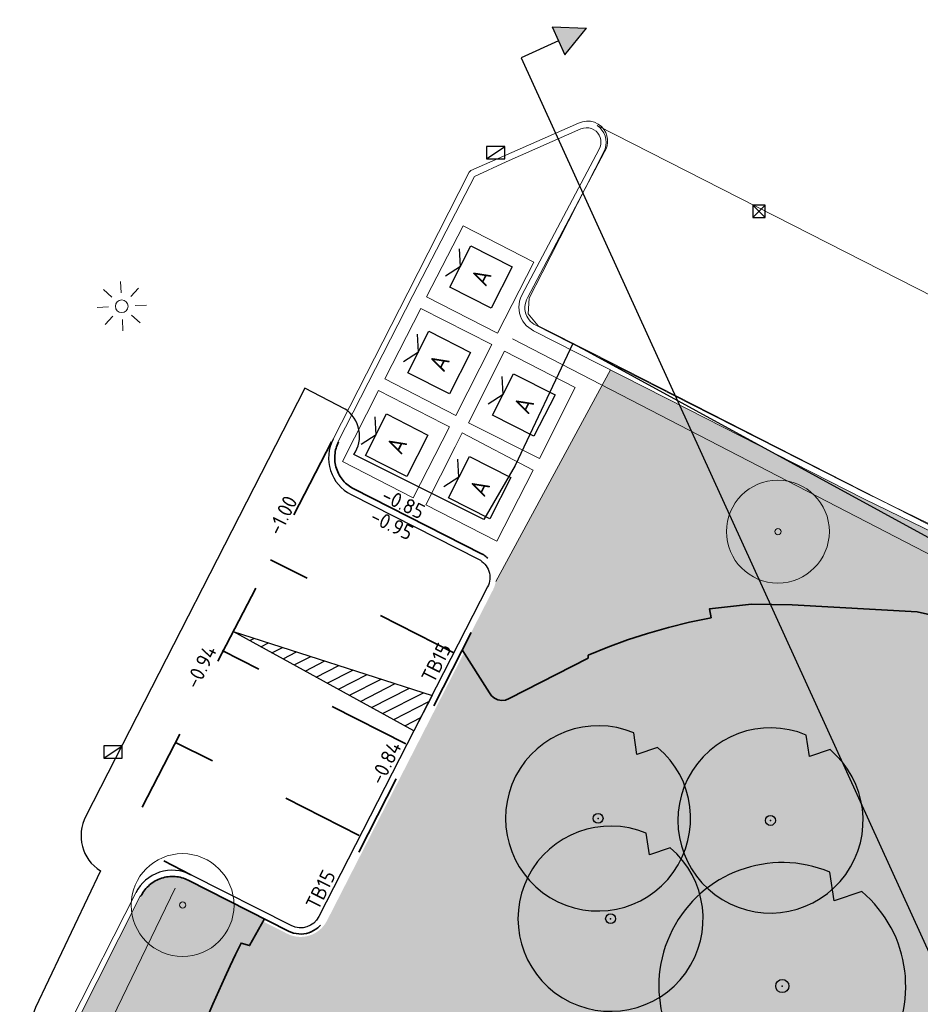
# Model space of a CAD drawing. Header units: metres. Extents: x -1 to 222837, y -2 to 853657.
# Tile 133 of 256: x 110946 to 110968, y 426817 to 426841. Entities that reach past the tile are written whole.
import ezdxf
from ezdxf.enums import TextEntityAlignment as Align

# ---------------------------------------------------------------- set-up
doc = ezdxf.new("R2010")
doc.units = ezdxf.units.M
doc.header["$XCLIPFRAME"] = 0
doc.linetypes.add('VH-TROTTOIRBAND_130-150', pattern=[15, 5, -2, 2, -2, 2, -2])
doc.linetypes.add('XX-HIDDEN', pattern=[4, 2, -2])
for name, color, linetype, lineweight in [('A-TXT-T25 @ 0.2', 7, 'Continuous', 25), ('B-ALG', 8, 'Continuous', 5), ('B-GRN-BOOM', 74, 'Continuous', 15), ('B-GRS-WERKGRENS', 4, 'WERKGRENS', 25), ('B-GV-GR-BOOM-S', 95, 'Continuous', 13), ('B-Lichtmast', 8, 'Continuous', 5), ('B-OI-RI-GWA_KOLK-S', 30, 'Continuous', 30), ('B-WE-IE-TERREINAFSCHEIDING_KUNSTMATIG_HEKWERK-G', 22, 'IE-TERREINAFSCHEIDING-KUNSTMATIG', 13), ('B-WE-VH-VERHARDING_OPEN-GV', 252, 'Continuous', 18), ('N-GRN-BOOM', 70, 'Continuous', 25), ('N-GRN-BOOM @ 1', 70, 'Continuous', 25), ('N-WE-GR-BOS-A', 42, 'Continuous', 18), ('N-WE-GR-GROENVOORZIENING-G', 80, 'Continuous', 35), ('N-WE-VH-KANTOPSLUITING_RWSBAND-G', 210, 'VH-TROTTOIRBAND_130-150', 35), ('N-WE-VH-KANTOPSLUITING_TROTTOIRBAND_130 150-G', 222, 'VH-TROTTOIRBAND_130-150', 35), ('N-WE-VH-KANTOPSLUITING_VOORKANT RWS-BAND', 7, 'Continuous', 25), ('N-WE-VH-KANTOPSLUITING_VOORKANT-TROTTOIRBAND_130 150', 7, 'Continuous', 25), ('N-WE-VH-MATERIAALGRENS-G', 7, 'XX-HIDDEN', 35), ('N-WE-VH-VERHARDING_ASFALT-A', 252, 'Continuous', 18), ('Openbaar_verlichtingsobject', 1, 'Continuous', 0), ('X-XX-AL-HOOGTELABEL-T25', 7, 'Continuous', 25)]:
    doc.layers.add(name, color=color, linetype=linetype, lineweight=lineweight)
for name, color, linetype in [('Bestaande haag', 102, 'Continuous'), ('N-ONTWERP', 1, 'Continuous'), ('X-REF', 7, 'Continuous')]:
    doc.layers.add(name, color=color, linetype=linetype)
doc.styles.add('$0$RPS_18', font='isocp.shx', dxfattribs={"height": 1.8})
doc.styles.add('NLCS-ISO-M1000-T25', font='NLCS-ISO.ttf')
doc.styles.add('RPS_50', font='isocp.shx', dxfattribs={"height": 5})
doc.linetypes.add('IE-TERREINAFSCHEIDING-KUNSTMATIG', pattern='A,4,[82,NLCS.shx,S=0.75,R=90,X=0,Y=0],4,-2', length=10)
doc.linetypes.add('WERKGRENS', pattern='A,2.5,-1,[133,ltypeshp.shx,S=1,R=0,X=-1,Y=0],-1,2.5', length=7)
picture_1 = doc.add_image_def('image1.ecw', size_in_pixel=(400001, 250001))
picture_2 = doc.add_image_def('image2.ecw', size_in_pixel=(120000, 80000))
pattern_1 = [(0, (111132.6395, 426799.56666), (0.28, 0.14), [0.28, -0.28])]

# ---------------------------------------------------------------- blocks, each defined once
blk = doc.blocks.new('*U136')
blk.add_hatch(color=256).paths.add_polyline_path([(7.62, -4.27), (10.18, -0.95), (5.99, -0.89)])
for p, q in [((5.99, -0.89), (10.18, -0.95)), ((5.99, -0.89), (7.62, -4.27)), ((7.62, -4.27), (10.18, -0.95)), ((6.8, -2.58), (2.3, -4.76)), ((2.3, -4.76), (121.29, -250.94))]:
    blk.add_line(p, q)
at = {"color": 4, "style": 'RPS_50'}
blk.add_attdef('NR-LINKS', text='', height=5, rotation=295.7964, dxfattribs=at).set_placement((-0.1, 0.22), align=Align.RIGHT)
blk.add_attdef('NR-RECHTS', (123.7, -255.92), '', height=5, rotation=295.7964, dxfattribs=at)
blk = doc.blocks.new('afvalcontainer')
at = {"color": 8, "lineweight": -3}
for p, q in [((-0.759, -0.248), (-0.248, 0.759)), ((-0.248, 0.759), (0.759, 0.248)), ((-0.503, 0.256), (-0.526, 0.689)), ((-0.503, 0.256), (-0.867, 0.019)), ((0.759, 0.248), (0.248, -0.759)), ((0.248, -0.759), (-0.759, -0.248))]:
    blk.add_line(p, q, dxfattribs=at)
at = {"color": 8, "lineweight": -3, "style": '$0$RPS_18'}
blk.add_text('A', height=0.434, rotation=63.0738, dxfattribs=at).set_placement((0, 0), align=Align.MIDDLE_CENTER)
blk = doc.blocks.new('SGR-BOOM_01')
at = {"layer": 'B-GRN-BOOM'}
for radius in [2.5, 0.15]:
    blk.add_circle((0, 0), radius, dxfattribs=at)
blk = doc.blocks.new('B-SRI-KOLK_STRAAT_300X300-SO')
at = {"color": 0}
for p, q in [((-0.75, 0), (0.75, 1.5)), ((0.75, 0), (-0.75, 1.5))]:
    blk.add_line(p, q, dxfattribs=at)
blk.add_3dface([(-0.75, 0), (0.75, 0), (0.75, 1.5), (-0.75, 1.5)], dxfattribs=at)
blk = doc.blocks.new('B-SRI-KOLK_TROTTOIR-SO')
at = {"color": 0}
blk.add_line((-1.125, 0), (1.125, 1.5), dxfattribs=at)
blk.add_3dface([(-1.125, 0), (1.125, 0), (1.125, 1.5), (-1.125, 1.5)], dxfattribs=at)
blk = doc.blocks.new('bestaand lichtmast')
at = {"layer": 'B-Lichtmast'}
for p, q in [((-0.08, 1.62), (-0.14, 3)), ((-2.22, 2.02), (-1.2, 1.09)), ((1.09, 1.2), (2.02, 2.22)), ((1.62, 0.08), (3, 0.14)), ((-3, -0.14), (-1.62, -0.08)), ((1.2, -1.09), (2.22, -2.02)), ((-2.02, -2.22), (-1.09, -1.2)), ((0.14, -3), (0.08, -1.62))]:
    blk.add_line(p, q, dxfattribs=at)
blk.add_circle((0, 0), 0.77, dxfattribs=at)
blk = doc.blocks.new('*U2079')
at = {"flags": 128}
blk.add_lwpolyline([(4.824, 5.743), (3.151, 5.173), (2.888, 6.922, 13.158116)], format="xyb", close=True, dxfattribs=at)
blk.add_circle((0, 0), 0.4)
blk.add_point((0, 0))
blk = doc.blocks.new('*U2682')
at = {"layer": 'N-GRN-BOOM @ 1', "xscale": 0.4, "yscale": 0.4, "zscale": 0.4}
blk.add_blockref('*U2079', (110964.651, 426817.76), dxfattribs=at)
blk = doc.blocks.new('*U2744')
at = {"layer": 'N-GRN-BOOM @ 1', "xscale": 0.3, "yscale": 0.3, "zscale": 0.3}
blk.add_blockref('*U2079', (110960.175, 426821.835), dxfattribs=at)
blk = doc.blocks.new('*U2745')
at = {"layer": 'N-GRN-BOOM @ 1', "xscale": 0.3, "yscale": 0.3, "zscale": 0.3}
blk.add_blockref('*U2079', (110960.478, 426819.397), dxfattribs=at)
blk = doc.blocks.new('*U2746')
at = {"layer": 'N-GRN-BOOM @ 1', "xscale": 0.3, "yscale": 0.3, "zscale": 0.3}
blk.add_blockref('*U2079', (110964.364, 426821.784), dxfattribs=at)

msp = doc.modelspace()

# ---------------------------------------------------------------- hatches: boundary and pattern name
at = {"layer": 'Bestaande haag', "transparency": 33554508}
h = msp.add_hatch(dxfattribs=at)
h.set_pattern_fill('AGW-GROND_ZAVEL', color=256, scale=0.7, style=0, pattern_type=2)
h.set_pattern_definition(pattern_1)
edge = h.paths.add_edge_path()
edge.add_line((111002.713, 426822.8274), (111002.768, 426823.5457))
edge.add_line((111002.768, 426823.5457), (110996.055, 426824.256))
edge.add_line((110996.055, 426824.256), (110983.336, 426825.586))
edge.add_line((110983.336, 426825.586), (110976.107, 426826.362))
edge.add_line((110976.107, 426826.362), (110976.0373, 426826.3747))
edge.add_line((110976.0373, 426826.3747), (110975.9693, 426826.3945))
edge.add_line((110975.9693, 426826.3945), (110975.9037, 426826.4213))
edge.add_line((110975.9037, 426826.4213), (110975.8412, 426826.4548))
edge.add_line((110975.8412, 426826.4548), (110975.7825, 426826.4945))
edge.add_line((110975.7825, 426826.4945), (110975.7282, 426826.5401))
edge.add_line((110975.7282, 426826.5401), (110975.679, 426826.591))
edge.add_line((110975.679, 426826.591), (110975.6348, 426826.6474))
edge.add_line((110975.6348, 426826.6474), (110975.5968, 426826.7082))
edge.add_line((110975.5968, 426826.7082), (110975.5654, 426826.7726))
edge.add_line((110975.5654, 426826.7726), (110975.5408, 426826.8399))
edge.add_line((110975.5408, 426826.8399), (110975.5235, 426826.9094))
edge.add_line((110975.5235, 426826.9094), (110975.5135, 426826.9804))
edge.add_line((110975.5135, 426826.9804), (110975.511, 426827.052))
edge.add_line((110975.511, 426827.052), (110975.679, 426828.668))
edge.add_line((110975.679, 426828.668), (110975.6741, 426828.7476))
edge.add_line((110975.6741, 426828.7476), (110975.652, 426828.8243))
edge.add_line((110975.652, 426828.8243), (110975.6137, 426828.8943))
edge.add_line((110975.6137, 426828.8943), (110975.561, 426828.9542))
edge.add_line((110975.561, 426828.9542), (110975.4965, 426829.0012))
edge.add_line((110975.4965, 426829.0012), (110975.4234, 426829.033))
edge.add_line((110975.4234, 426829.033), (110975.345, 426829.048))
edge.add_line((110975.345, 426829.048), (110975.2831, 426829.0476))
edge.add_line((110975.2831, 426829.0476), (110975.2222, 426829.0368))
edge.add_line((110975.2222, 426829.0368), (110975.164, 426829.0158))
edge.add_line((110975.164, 426829.0158), (110975.1102, 426828.9852))
edge.add_line((110975.1102, 426828.9852), (110975.0624, 426828.9459))
edge.add_line((110975.0624, 426828.9459), (110975.0219, 426828.899))
edge.add_line((110975.0219, 426828.899), (110974.99, 426828.846))
edge.add_line((110974.99, 426828.846), (110973.5652, 426826.2286))
edge.add_line((110973.5652, 426826.2286), (110966.653, 426829.591))
edge.add_line((110966.653, 426829.591), (110962.353, 426831.777))
edge.add_line((110962.353, 426831.777), (110960.48, 426832.731))
edge.add_line((110960.48, 426832.731), (110957.6873, 426827.5907))
edge.add_arc((110957.0445, 426827.6873), 0.65, 332.90524, 351.45846, ccw=False)
edge.add_line((110957.6232, 426827.3912), (110956.8739, 426825.9267))
edge.add_line((110956.8739, 426825.9267), (110957.534, 426824.888))
edge.add_line((110957.534, 426824.888), (110957.586, 426824.8126))
edge.add_line((110957.586, 426824.8126), (110957.656, 426824.7536))
edge.add_line((110957.656, 426824.7536), (110957.739, 426824.715))
edge.add_line((110957.739, 426824.715), (110957.8319, 426824.6995))
edge.add_line((110957.8319, 426824.6995), (110957.9256, 426824.7098))
edge.add_line((110957.9256, 426824.7098), (110958.013, 426824.745))
edge.add_line((110958.013, 426824.745), (110959.934, 426825.731))
edge.add_line((110959.934, 426825.731), (110959.937, 426825.8))
edge.add_line((110959.937, 426825.8), (110960.4096, 426825.9949))
edge.add_line((110960.4096, 426825.9949), (110960.8892, 426826.172))
edge.add_line((110960.8892, 426826.172), (110961.375, 426826.331))
edge.add_line((110961.375, 426826.331), (110961.885, 426826.4766))
edge.add_line((110961.885, 426826.4766), (110962.4002, 426826.6024))
edge.add_line((110962.4002, 426826.6024), (110962.92, 426826.708))
edge.add_line((110962.92, 426826.708), (110962.883, 426826.927))
edge.add_line((110962.883, 426826.927), (110963.906, 426827.044))
edge.add_line((110963.906, 426827.044), (110964.895, 426827.023))
edge.add_line((110964.895, 426827.023), (110967.926, 426826.85))
edge.add_line((110967.926, 426826.85), (110968.2496, 426826.7842))
edge.add_line((110968.2496, 426826.7842), (110968.5729, 426826.7172))
edge.add_line((110968.5729, 426826.7172), (110968.896, 426826.649))
edge.add_line((110968.896, 426826.649), (110969.2269, 426826.5779))
edge.add_line((110969.2269, 426826.5779), (110969.5576, 426826.5056))
edge.add_line((110969.5576, 426826.5056), (110969.888, 426826.432))
edge.add_line((110969.888, 426826.432), (110970.851, 426826.169))
edge.add_line((110970.851, 426826.169), (110970.889, 426826.26))
edge.add_line((110970.889, 426826.26), (110971.333, 426826.137))
edge.add_line((110971.333, 426826.137), (110971.312, 426826.055))
edge.add_line((110971.312, 426826.055), (110973.028, 426825.607))
edge.add_line((110973.028, 426825.607), (110973.3578, 426825.5301))
edge.add_line((110973.3578, 426825.5301), (110973.6899, 426825.4641))
edge.add_line((110973.6899, 426825.4641), (110974.024, 426825.409))
edge.add_line((110974.024, 426825.409), (110974.3476, 426825.3664))
edge.add_line((110974.3476, 426825.3664), (110974.6724, 426825.334))
edge.add_line((110974.6724, 426825.334), (110974.998, 426825.312))
edge.add_line((110974.998, 426825.312), (110982.99, 426824.467))
edge.add_line((110982.99, 426824.467), (110983.006, 426824.545))
edge.add_line((110983.006, 426824.545), (110983.4645, 426824.4926))
edge.add_line((110983.4645, 426824.4926), (110983.443, 426824.392))
edge.add_line((110983.443, 426824.392), (110992.334, 426823.455))
edge.add_line((110992.334, 426823.455), (110999.77, 426822.684))
edge.add_line((110999.77, 426822.684), (111002.713, 426822.8274))
h = msp.add_hatch(dxfattribs=at)
h.set_pattern_fill('AGW-GROND_ZAVEL', color=256, scale=0.7, style=0, pattern_type=2)
h.set_pattern_definition(pattern_1)
h.paths.add_polyline_path([(110944.46, 426802.068), (110947.501, 426808.045), (110947.5467, 426808.1828), (110947.5927, 426808.3204), (110947.639, 426808.458), (110947.7005, 426808.6395), (110947.7625, 426808.8208), (110947.825, 426809.002), (110949.114, 426812.788), (110949.016, 426812.838), (110950.672, 426816.995), (110950.8129, 426817.3221), (110950.9569, 426817.6477), (110951.104, 426817.972), (110951.2337, 426818.2511), (110951.3657, 426818.5291), (110951.5, 426818.806), (110951.707, 426818.745), (110952.0659, 426819.3922), (110950.2142, 426820.3316, 0.415604), (110949.0698, 426819.9546), (110947.487, 426816.841), (110947.4544, 426816.745), (110947.4493, 426816.6438), (110947.472, 426816.545), (110947.5096, 426816.4721), (110947.5625, 426816.4094), (110947.628, 426816.36), (110948.99, 426815.716), (110949.1208, 426815.6383), (110949.2292, 426815.5316), (110949.309, 426815.402), (110949.3522, 426815.2731), (110949.3668, 426815.138), (110949.3522, 426815.0029), (110949.309, 426814.874), (110948.539, 426813.376), (110944.985, 426806.409), (110942.911, 426802.362), (110942.8524, 426802.2595), (110942.776, 426802.1694), (110942.6846, 426802.0947), (110942.581, 426802.038), (110942.4517, 426801.9974), (110942.3169, 426801.9847), (110942.1823, 426802.0005), (110942.054, 426802.044), (110938.948, 426803.66), (110938.8824, 426803.6867), (110938.8128, 426803.6995), (110938.742, 426803.6979), (110938.673, 426803.682), (110938.6154, 426803.6563), (110938.5634, 426803.6205), (110938.5188, 426803.5759), (110938.483, 426803.524), (110937.789, 426802.193), (110937.7556, 426802.1237), (110937.739, 426802.0485), (110937.7402, 426801.9716), (110937.759, 426801.897), (110937.7876, 426801.8392), (110937.8269, 426801.7881), (110937.8753, 426801.7455), (110937.931, 426801.713), (110941.016, 426800.156), (110941.1179, 426800.0915), (110941.2067, 426800.0098), (110941.2795, 426799.9136), (110941.334, 426799.806), (110941.3715, 426799.6747), (110941.3817, 426799.5386), (110941.3643, 426799.4031), (110941.313, 426799.251), (110937.093, 426790.942), (110934.981, 426786.753), (110934.895, 426786.6256), (110934.7808, 426786.5229), (110934.645, 426786.451), (110934.5146, 426786.4167), (110934.3798, 426786.4109), (110934.2469, 426786.4341), (110934.122, 426786.485), (110930.181, 426788.511), (110929.2681, 426788.9999), (110928.9788, 426789.0235), (110928.7569, 426788.835), (110928.1061, 426787.5651), (110928.0825, 426787.2749), (110928.2709, 426787.0539), (110928.9924, 426786.6845), (110928.9852, 426786.4324), (110933.0548, 426784.3975, -0.4142136), (110933.3231, 426783.5925), (110932.1065, 426781.1596), (110932.3556, 426781.035), (110932.9078, 426780.5624), (110935.757, 426786.241), (110938.078, 426789.566), (110938.607, 426790.408), (110942.231, 426797.562), (110942.142, 426797.623), (110942.341, 426798.026), (110942.433, 426797.992)])
at = {"layer": 'N-ONTWERP'}
h = msp.add_hatch(dxfattribs=at)
h.set_pattern_fill('LINE', color=256, scale=0.08, angle=213.11403)
h.set_pattern_definition([(207.10248, (110804.86862, 426814.34605), (0.1157182, -0.22610903), [])])
h.paths.add_polyline_path([(110955.701, 426823.9634), (110956.1402, 426824.8219), (110951.3081, 426826.3762)])
at = {"layer": 'N-WE-GR-BOS-A', "transparency": 33554559}
h = msp.add_hatch(dxfattribs=at)
h.set_pattern_fill('AGR-BOSPLANTSOEN', color=102, scale=0.2, style=0, pattern_type=2)
h.set_pattern_definition([(0, (0, 0), (0.2, 0.2), [0.24, -0.16]), (90, (0.12, -0.08), (-0.8, 5e-17), [0.16, -0.24]), (90, (0.32, 0.12), (-0.8, 5e-17), [0.16, -0.24]), (90, (0.52, -0.04), (-0.8, 5e-17), [0.08, -0.32]), (90, (0.72, 0.16), (-0.8, 5e-17), [0.08, -0.32])])
edge = h.paths.add_edge_path()
edge.add_line((111002.5429, 426820.6078), (111002.713, 426822.8274))
edge.add_line((111002.713, 426822.8274), (110999.77, 426822.684))
edge.add_line((110999.77, 426822.684), (110992.334, 426823.455))
edge.add_line((110992.334, 426823.455), (110983.443, 426824.392))
edge.add_line((110983.443, 426824.392), (110983.4645, 426824.4926))
edge.add_line((110983.4645, 426824.4926), (110983.006, 426824.545))
edge.add_line((110983.006, 426824.545), (110982.99, 426824.467))
edge.add_line((110982.99, 426824.467), (110974.998, 426825.312))
edge.add_line((110974.998, 426825.312), (110974.6724, 426825.334))
edge.add_line((110974.6724, 426825.334), (110974.3476, 426825.3664))
edge.add_line((110974.3476, 426825.3664), (110974.024, 426825.409))
edge.add_line((110974.024, 426825.409), (110973.6899, 426825.4641))
edge.add_line((110973.6899, 426825.4641), (110973.3578, 426825.5301))
edge.add_line((110973.3578, 426825.5301), (110973.028, 426825.607))
edge.add_line((110973.028, 426825.607), (110971.312, 426826.055))
edge.add_line((110971.312, 426826.055), (110971.333, 426826.137))
edge.add_line((110971.333, 426826.137), (110970.889, 426826.26))
edge.add_line((110970.889, 426826.26), (110970.851, 426826.169))
edge.add_line((110970.851, 426826.169), (110969.888, 426826.432))
edge.add_line((110969.888, 426826.432), (110969.5576, 426826.5056))
edge.add_line((110969.5576, 426826.5056), (110969.2269, 426826.5779))
edge.add_line((110969.2269, 426826.5779), (110968.896, 426826.649))
edge.add_line((110968.896, 426826.649), (110968.5729, 426826.7172))
edge.add_line((110968.5729, 426826.7172), (110968.2496, 426826.7842))
edge.add_line((110968.2496, 426826.7842), (110967.926, 426826.85))
edge.add_line((110967.926, 426826.85), (110964.895, 426827.023))
edge.add_line((110964.895, 426827.023), (110963.906, 426827.044))
edge.add_line((110963.906, 426827.044), (110962.883, 426826.927))
edge.add_line((110962.883, 426826.927), (110962.92, 426826.708))
edge.add_line((110962.92, 426826.708), (110962.4002, 426826.6024))
edge.add_line((110962.4002, 426826.6024), (110961.885, 426826.4766))
edge.add_line((110961.885, 426826.4766), (110961.375, 426826.331))
edge.add_line((110961.375, 426826.331), (110960.8892, 426826.172))
edge.add_line((110960.8892, 426826.172), (110960.4096, 426825.9949))
edge.add_line((110960.4096, 426825.9949), (110959.937, 426825.8))
edge.add_line((110959.937, 426825.8), (110959.934, 426825.731))
edge.add_line((110959.934, 426825.731), (110958.013, 426824.745))
edge.add_line((110958.013, 426824.745), (110957.9256, 426824.7098))
edge.add_line((110957.9256, 426824.7098), (110957.8319, 426824.6995))
edge.add_line((110957.8319, 426824.6995), (110957.739, 426824.715))
edge.add_line((110957.739, 426824.715), (110957.656, 426824.7536))
edge.add_line((110957.656, 426824.7536), (110957.586, 426824.8126))
edge.add_line((110957.586, 426824.8126), (110957.534, 426824.888))
edge.add_line((110957.534, 426824.888), (110956.9175, 426825.8582))
edge.add_line((110956.9175, 426825.8582), (110953.5863, 426819.347))
edge.add_arc((110952.9453, 426819.6749), 0.72, 243.0999, 332.90524, ccw=False)
edge.add_line((110952.6196, 426819.0328), (110952.0319, 426819.331))
edge.add_line((110952.0319, 426819.331), (110951.707, 426818.745))
edge.add_line((110951.707, 426818.745), (110951.5, 426818.806))
edge.add_line((110951.5, 426818.806), (110951.3657, 426818.5291))
edge.add_line((110951.3657, 426818.5291), (110951.2337, 426818.2511))
edge.add_line((110951.2337, 426818.2511), (110951.104, 426817.972))
edge.add_line((110951.104, 426817.972), (110950.9569, 426817.6477))
edge.add_line((110950.9569, 426817.6477), (110950.8129, 426817.3221))
edge.add_line((110950.8129, 426817.3221), (110950.672, 426816.995))
edge.add_line((110950.672, 426816.995), (110949.016, 426812.838))
edge.add_line((110949.016, 426812.838), (110949.114, 426812.788))
edge.add_line((110949.114, 426812.788), (110947.825, 426809.002))
edge.add_line((110947.825, 426809.002), (110947.7625, 426808.8208))
edge.add_line((110947.7625, 426808.8208), (110947.7005, 426808.6395))
edge.add_line((110947.7005, 426808.6395), (110947.639, 426808.458))
edge.add_line((110947.639, 426808.458), (110947.5927, 426808.3204))
edge.add_line((110947.5927, 426808.3204), (110947.5467, 426808.1828))
edge.add_line((110947.5467, 426808.1828), (110947.501, 426808.045))
edge.add_line((110947.501, 426808.045), (110944.46, 426802.068))
edge.add_line((110944.46, 426802.068), (110942.433, 426797.992))
edge.add_line((110942.433, 426797.992), (110942.341, 426798.026))
edge.add_line((110942.341, 426798.026), (110942.142, 426797.623))
edge.add_line((110942.142, 426797.623), (110942.231, 426797.562))
edge.add_line((110942.231, 426797.562), (110938.607, 426790.408))
edge.add_line((110938.607, 426790.408), (110938.078, 426789.566))
edge.add_line((110938.078, 426789.566), (110935.757, 426786.241))
edge.add_line((110935.757, 426786.241), (110932.9078, 426780.5624))
edge.add_line((110932.9078, 426780.5624), (110933.8516, 426779.7546))
edge.add_arc((110904.7065, 426806.8288), 39.78, 317.10956, 334.34113)
edge.add_arc((110991.2398, 426765.2596), 56.22, 84.06802, 154.34113, ccw=False)
edge.add_line((110997.05, 426821.1786), (111002.5429, 426820.6078))
at = {"layer": 'N-WE-VH-VERHARDING_ASFALT-A', "transparency": 33554559}
h = msp.add_hatch(dxfattribs=at)
h.set_pattern_fill('AVH-ASFALT_LAAG2-D', color=256, scale=20, style=0, pattern_type=2)
h.set_pattern_definition([(45, (107770.70876, 433861.11063), (-0.282842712, 0.282842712), []), (45, (107770.94876, 433861.11063), (-0.282842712, 0.282842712), [0.2, -0.1])])
edge = h.paths.add_edge_path()
edge.add_arc((110991.2398, 426765.2596), 56, 97.18922, 142.8349)
edge.add_line((110946.6135, 426799.09), (110950.2267, 426797.6116))
edge.add_line((110950.2267, 426797.6116), (110951.906, 426799.4962))
edge.add_line((110951.906, 426799.4962), (110951.9626, 426799.5357))
edge.add_arc((110952.1452, 426799.3649), 0.25, 47.39928, 136.92271, ccw=False)
edge.add_line((110952.3144, 426799.549), (110952.3422, 426799.5234))
edge.add_arc((110952.173, 426799.3394), 0.25, -36.91725, 47.39928, ccw=False)
edge.add_line((110952.3729, 426799.1892), (110952.2437, 426799.06))
edge.add_line((110952.2437, 426799.06), (110951.0301, 426797.28))
edge.add_line((110951.0301, 426797.28), (110952.1898, 426796.8041))
edge.add_arc((110952.2656, 426796.9891), 0.2, 153.19083, 247.70946, ccw=False)
edge.add_line((110952.0871, 426797.0793), (110954.031, 426800.926))
edge.add_line((110954.031, 426800.926), (110956.053, 426804.944))
edge.add_line((110956.053, 426804.944), (110956.171, 426805.1693))
edge.add_line((110956.171, 426805.1693), (110956.2914, 426805.3933))
edge.add_line((110956.2914, 426805.3933), (110956.4142, 426805.616))
edge.add_line((110956.4142, 426805.616), (110956.5394, 426805.8374))
edge.add_line((110956.5394, 426805.8374), (110956.667, 426806.0574))
edge.add_line((110956.667, 426806.0574), (110956.797, 426806.276))
edge.add_line((110956.797, 426806.276), (110956.914, 426806.4682))
edge.add_line((110956.914, 426806.4682), (110957.0327, 426806.6593))
edge.add_line((110957.0327, 426806.6593), (110957.1533, 426806.8492))
edge.add_line((110957.1533, 426806.8492), (110957.2758, 426807.038))
edge.add_line((110957.2758, 426807.038), (110957.4, 426807.2256))
edge.add_line((110957.4, 426807.2256), (110957.526, 426807.412))
edge.add_line((110957.526, 426807.412), (110958, 426808.104))
edge.add_line((110958, 426808.104), (110958.3512, 426808.539))
edge.add_line((110958.3512, 426808.539), (110958.7142, 426808.9641))
edge.add_line((110958.7142, 426808.9641), (110959.0888, 426809.3791))
edge.add_line((110959.0888, 426809.3791), (110959.4746, 426809.7836))
edge.add_line((110959.4746, 426809.7836), (110959.8715, 426810.1773))
edge.add_line((110959.8715, 426810.1773), (110960.279, 426810.56))
edge.add_line((110960.279, 426810.56), (110960.6992, 426810.9333))
edge.add_line((110960.6992, 426810.9333), (110961.1296, 426811.2949))
edge.add_line((110961.1296, 426811.2949), (110961.5698, 426811.6444))
edge.add_line((110961.5698, 426811.6444), (110962.0195, 426811.9816))
edge.add_line((110962.0195, 426811.9816), (110962.4783, 426812.3062))
edge.add_line((110962.4783, 426812.3062), (110962.946, 426812.618))
edge.add_line((110962.946, 426812.618), (110963.2798, 426812.8448))
edge.add_line((110963.2798, 426812.8448), (110963.6178, 426813.0652))
edge.add_line((110963.6178, 426813.0652), (110963.96, 426813.279))
edge.add_line((110963.96, 426813.279), (110964.2444, 426813.4499))
edge.add_line((110964.2444, 426813.4499), (110964.5314, 426813.6162))
edge.add_line((110964.5314, 426813.6162), (110964.821, 426813.778))
edge.add_line((110964.821, 426813.778), (110964.9974, 426813.8555))
edge.add_line((110964.9974, 426813.8555), (110965.04, 426813.884))
edge.add_line((110965.04, 426813.884), (110965.4488, 426814.1109))
edge.add_line((110965.4488, 426814.1109), (110965.863, 426814.3278))
edge.add_line((110965.863, 426814.3278), (110966.2824, 426814.5344))
edge.add_line((110966.2824, 426814.5344), (110966.7068, 426814.7306))
edge.add_line((110966.7068, 426814.7306), (110967.1359, 426814.9164))
edge.add_line((110967.1359, 426814.9164), (110967.5693, 426815.0915))
edge.add_line((110967.5693, 426815.0915), (110968.007, 426815.256))
edge.add_line((110968.007, 426815.256), (110968.3824, 426815.3874))
edge.add_line((110968.3824, 426815.3874), (110968.7605, 426815.511))
edge.add_line((110968.7605, 426815.511), (110969.1411, 426815.6266))
edge.add_line((110969.1411, 426815.6266), (110969.524, 426815.7343))
edge.add_line((110969.524, 426815.7343), (110969.909, 426815.8339))
edge.add_line((110969.909, 426815.8339), (110970.2961, 426815.9255))
edge.add_line((110970.2961, 426815.9255), (110970.685, 426816.009))
edge.add_line((110970.685, 426816.009), (110971.492, 426816.182))
edge.add_line((110971.492, 426816.182), (110971.958, 426816.27))
edge.add_line((110971.958, 426816.27), (110972.426, 426816.3461))
edge.add_line((110972.426, 426816.3461), (110972.8959, 426816.4105))
edge.add_line((110972.8959, 426816.4105), (110973.3672, 426816.4629))
edge.add_line((110973.3672, 426816.4629), (110973.8396, 426816.5034))
edge.add_line((110973.8396, 426816.5034), (110974.313, 426816.532))
edge.add_line((110974.313, 426816.532), (110974.8178, 426816.5493))
edge.add_line((110974.8178, 426816.5493), (110975.323, 426816.553))
edge.add_line((110975.323, 426816.553), (110975.828, 426816.5431))
edge.add_line((110975.828, 426816.5431), (110976.3326, 426816.5196))
edge.add_line((110976.3326, 426816.5196), (110976.8364, 426816.4826))
edge.add_line((110976.8364, 426816.4826), (110977.339, 426816.432))
edge.add_line((110977.339, 426816.432), (110982.027, 426815.941))
edge.add_line((110982.027, 426815.941), (110982.845, 426815.86))
edge.add_line((110982.845, 426815.86), (110984.431, 426815.694))
edge.add_line((110984.431, 426815.694), (110984.697, 426815.701))
edge.add_line((110984.697, 426815.701), (110984.56, 426815.202))
edge.add_line((110984.56, 426815.202), (110984.3409, 426813.3988))
edge.add_line((110984.3409, 426813.3988), (110985.0189, 426813.3597))
edge.add_line((110985.0189, 426813.3597), (110985.548, 426813.4569))
edge.add_line((110985.548, 426813.4569), (110984.2316, 426820.8193))

# ---------------------------------------------------------------- linework, layer by layer
at = {"flags": 128}
msp.add_lwpolyline([(110949.0451, 426819.9485), (110949.0716, 426819.9582)], dxfattribs=at)
at = {"layer": 'B-ALG'}
for p, q in [((110956.896, 426836.235), (110956.002, 426834.509)), ((110958.61, 426835.349), (110956.896, 426836.235)), ((110957.734, 426833.627), (110958.61, 426835.349)), ((110956.002, 426834.509), (110957.734, 426833.627)), ((110955.864, 426834.228), (110954.99, 426832.515)), ((110957.595, 426833.347), (110955.864, 426834.228)), ((110956.717, 426831.624), (110957.595, 426833.347)), ((110957.025, 426831.445), (110957.899, 426833.191)), ((110957.899, 426833.191), (110959.615, 426832.308)), ((110954.99, 426832.515), (110956.717, 426831.624)), ((110959.615, 426832.308), (110958.75, 426830.58)), ((110958.75, 426830.58), (110957.025, 426831.445))]:
    msp.add_line(p, q, dxfattribs=at)
for points in [[(110973.517, 426826.417), (110966.719, 426829.718), (110962.444, 426831.892), (110958.663, 426833.818), (110958.6159, 426833.8438), (110958.572, 426833.8748), (110958.532, 426833.9107), (110958.4964, 426833.9509), (110958.4656, 426833.9949), (110958.44, 426834.0421), (110958.42, 426834.092), (110958.405, 426834.148), (110958.397, 426834.2054), (110958.3962, 426834.2633), (110958.4025, 426834.3209), (110958.4159, 426834.3773), (110958.4362, 426834.4316), (110958.463, 426834.483), (110960.33, 426838.031), (110960.3674, 426838.103), (110960.3923, 426838.1803), (110960.4041, 426838.2605), (110960.4025, 426838.3417), (110960.3874, 426838.4214), (110960.3593, 426838.4976), (110960.319, 426838.568), (110960.2547, 426838.6436), (110960.1764, 426838.7047), (110960.0874, 426838.7486), (110959.9913, 426838.7736), (110959.8922, 426838.7787), (110959.794, 426838.7636), (110959.701, 426838.729), (110957.875, 426837.929), (110957.085, 426837.581), (110957.043, 426837.534), (110955.548, 426834.604), (110953.7342, 426831.0516)], [(110973.5652, 426826.2286), (110966.653, 426829.591), (110962.353, 426831.777), (110958.607, 426833.685), (110958.5461, 426833.7187), (110958.4892, 426833.759), (110958.4371, 426833.8052), (110958.3904, 426833.8569), (110958.3497, 426833.9134), (110958.3154, 426833.974), (110958.288, 426834.038), (110958.2666, 426834.1095), (110958.2538, 426834.183), (110958.2497, 426834.2575), (110958.2544, 426834.332), (110958.2678, 426834.4054), (110958.2898, 426834.4768), (110958.32, 426834.545), (110960.199, 426838.099), (110960.2233, 426838.1521), (110960.2383, 426838.2085), (110960.2438, 426838.2667), (110960.2394, 426838.3249), (110960.2253, 426838.3816), (110960.202, 426838.4351), (110960.17, 426838.484), (110960.1248, 426838.5317), (110960.0715, 426838.5701), (110960.0119, 426838.5978), (110959.9481, 426838.6138), (110959.8825, 426838.6175), (110959.8173, 426838.6088), (110959.755, 426838.588), (110957.943, 426837.791), (110957.17, 426837.429), (110955.675, 426834.542), (110953.8562, 426830.9894)], [(110956.5627, 426831.3515), (110955.684, 426829.625), (110953.963, 426830.506), (110954.835, 426832.229), (110956.42, 426831.424), (110956.5627, 426831.3515)]]:
    msp.add_lwpolyline(points, dxfattribs=at)
at = {"layer": 'B-ALG', "flags": 128}
for points in [[(110957.6873, 426827.5907), (110960.48, 426832.731)], [(110947.3493, 426816.886), (110948.9378, 426820.026)], [(110947.487, 426816.841), (110949.0451, 426819.9485)]]:
    msp.add_lwpolyline(points, dxfattribs=at)
at = {"layer": 'B-ALG'}
msp.add_lwpolyline([(110957.711, 426828.572), (110955.989, 426829.45), (110956.704, 426830.864), (110956.8755, 426831.2031), (110958.597, 426830.296)], close=True, dxfattribs=at)
at = {"layer": 'B-GRS-WERKGRENS', "flags": 128}
msp.add_lwpolyline([(110696.0424, 426984.6552), (110683.8611, 426993.0575), (110681.5434, 426989.648), (110647.8047, 426943.6556), (110640.0829, 426933.4366), (110631.1128, 426920.9005, 0.1052077), (110625.3199, 426903.2705), (110623.1195, 426903.1135), (110622.8302, 426899.1404), (110622.8257, 426889.069), (110624.314, 426881.9131), (110619.9478, 426879.8593), (110610.3848, 426873.2075), (110605.3942, 426863.2003), (110609.4478, 426861.4866), (110615.1856, 426858.5041), (110624.3283, 426850.7908), (110624.9802, 426851.6022), (110633.8741, 426844.4563), (110643.0504, 426836.1435), (110655.3674, 426823.3669), (110656.8702, 426821.845), (110655.5569, 426820.1319), (110651.9971, 426815.8251), (110661.0857, 426808.031), (110673.7143, 426797.8916), (110678.9933, 426800.935), (110682.0087, 426797.6368), (110681.3441, 426795.8887), (110682.3406, 426793.9995), (110688.6092, 426792.8127), (110694.4162, 426788.3905), (110707.3498, 426779.7534), (110715.9972, 426773.9651), (110732.7151, 426767.339), (110745.7247, 426763.2028), (110771.1914, 426758.373, 0.0609615), (110771.6742, 426758.3185), (110776.6174, 426758.3652, 0.2032449), (110778.0492, 426758.9882), (110779.3918, 426760.4028), (110780.9873, 426760.4434), (110817.1705, 426756.6066), (110816.6589, 426751.3461), (110815.9469, 426746.519), (110856.8361, 426742.5539), (110868.464, 426743.0015), (110903.6966, 426739.1644), (110904.3848, 426743.7349), (110908.755, 426743.0671), (110933.5332, 426740.8075), (110948.0408, 426738.8473), (110947.4256, 426740.8728), (110946.1413, 426744.2355), (110945.7955, 426745.6803), (110945.6322, 426748.1471), (110946.284, 426749.2657), (110950.55, 426751.1074), (110955.1425, 426754.8833), (110957.03, 426770.6443, -0.1858071), (110962.3439, 426783.753), (110989.6664, 426800.1273), (111094.2752, 426788.8928), (111096.9393, 426786.2536), (111113.387, 426770.3931), (111118.0944, 426765.9923), (111122.4936, 426760.6996), (111125.9314, 426762.8446), (111132.5526, 426748.3003), (111130.756, 426746.1019), (111135.8274, 426730.5828), (111138.6736, 426726.3465), (111145.5036, 426725.3036), (111154.9471, 426706.8249), (111165.7603, 426690.152), (111168.851, 426684.8194, -0.4623624), (111168.5963, 426684.1014), (111167.0071, 426683.4965, 0.420484), (111166.7216, 426682.8413), (111168.1987, 426679.1971, 0.4081062), (111168.8402, 426678.9177), (111171.0563, 426679.7624, -0.3865109), (111171.6824, 426679.5171), (111181.5181, 426659.6501, -0.0508334), (111182.4436, 426652.4704), (111182.0314, 426643.923, 0.1424738), (111183.8712, 426635.0932), (111183.4465, 426634.9245, 0.4355486), (111183.181, 426634.2421), (111186.4656, 426627.4501, 0.391009), (111187.0968, 426627.2017), (111187.7695, 426627.4631, -0.6217047), (111188.6778, 426626.8695), (111191.3536, 426623.2086), (111193.4941, 426621.7053, 0.0312453), (111201.9852, 426616.7325), (111203.0999, 426614.7511), (111204.682, 426609.1244), (111214.9386, 426601.3343), (111217.1204, 426598.7395), (111225.8995, 426589.0359), (111234.1322, 426582.7269), (111239.4891, 426579.6722), (111245.6835, 426577.3486), (111253.4749, 426571.9169), (111263.6, 426564.0526), (111282.5854, 426548.9024), (111301.6692, 426532.7467, 0.3053725), (111302.2245, 426532.6856), (111306.0353, 426534.6841, -0.2980823), (111306.5802, 426534.6315), (111324.4609, 426520.2968), (111328.5947, 426517.3176), (111334.5617, 426512.1897), (111347.6676, 426496.9046), (111348.8032, 426495.5161), (111350.8304, 426490.6816), (111350.3674, 426489.5288), (111350.1567, 426488.113), (111358.3017, 426484.7489), (111354.8474, 426480.6644), (111368.3123, 426468.1831), (111377.3553, 426476.996, 0.1363374), (111383.9435, 426482.7516), (111385.2075, 426486.335, 0.1290898), (111392.5323, 426491.085), (111402.9598, 426500.6813), (111414.8163, 426512.1936), (111417.8476, 426515.9853), (111419.2589, 426514.9338), (111421.3759, 426518.0123), (111420.2224, 426518.9196), (111422.81, 426522.1924), (111426.863, 426530.0682, 0.0350706), (111434.8335, 426544.8206), (111439.2413, 426554.0134, -0.0523081), (111448.8827, 426568.1194, -0.040521), (111456.7487, 426576.4924, -0.0466952), (111473.4248, 426590.6198), (111485.5951, 426597.7662, -0.0126767), (111492.9285, 426600.958), (111508.0649, 426606.5204, 0.4105065), (111508.3639, 426607.1562), (111505.5678, 426615.0734, 0.4168207), (111504.9257, 426615.3769, 0.0905865), (111453.5553, 426585.3427, 0.0753554), (111438.7111, 426569.8858), (111431.5958, 426575.2906), (111449.9864, 426597.6332, -0.0167918), (111466.0879, 426610.5482, -0.0557367), (111491.1449, 426625.909), (111496.7623, 426628.282), (111500.0134, 426627.408), (111496.8382, 426635.2441, 0.4365131), (111496.1526, 426635.5043), (111483.8851, 426629.4186), (111469.1011, 426620.6492), (111459.7603, 426613.6987), (111449.6345, 426605.6254), (111441.1156, 426596.9369), (111429.1984, 426582.1603), (111431.0516, 426580.4575), (111406.3855, 426549.5491), (111397.0353, 426537.6586), (111395.2825, 426538.9636), (111392.9955, 426535.9501), (111394.7182, 426534.652), (111385.0563, 426522.0908), (111383.9989, 426523.6376), (111382.3412, 426528.1461), (111377.4375, 426522.2271), (111374.2352, 426518.6692), (111371.5931, 426517.349), (111368.7588, 426516.8835, -0.1652702), (111368.4414, 426516.9363), (111351.2649, 426526.1508), (111324.3951, 426546.666, -0.3657024), (111324.2558, 426547.2959), (111327.3573, 426553.7283), (111318.6307, 426557.5297), (111316.993, 426553.8053, -0.292044), (111316.5453, 426553.5067), (111315.0912, 426553.4777, -0.1776704), (111314.7655, 426553.5899), (111310.1408, 426557.3558), (111311.2887, 426558.5858), (111304.2587, 426562.7405), (111301.5045, 426560.4492), (111295.9509, 426564.4743), (111281.0543, 426575.6912), (111258.9288, 426592.957), (111249.3591, 426601.8548, -0.343865), (111248.8513, 426603.8594), (111251.0811, 426609.1697), (111244.5637, 426612.1342), (111243.3013, 426609.3809, -0.38751), (111240.247, 426608.7097), (111235.9586, 426611.3734), (111222.8523, 426621.7349, -0.1019607), (111210.3565, 426637.5663), (111200.0165, 426658.1073), (111201.4139, 426658.6408), (111199.3001, 426663.2598), (111197.9906, 426662.7333), (111191.4076, 426676.6319), (111174.4849, 426716.3816), (111175.4097, 426716.7231), (111171.0205, 426729.4174), (111175.0412, 426731.185), (111170.1325, 426742.3426), (111166.2238, 426740.4392, -0.410464), (111165.5682, 426740.6918), (111138.6135, 426800.3934), (111133.3697, 426808.996), (111125.2446, 426812.7715), (111122.0804, 426814.7113), (111120.4075, 426811.7274), (111112.4651, 426815.0539), (111113.977, 426818.0228), (111102.5934, 426823.5257), (111102.2145, 426825.6444), (111101.5386, 426826.104), (111098.4509, 426820.0386), (111098.1228, 426816.7559, -0.4783147), (111097.1304, 426815.9869), (111079.7528, 426814.8965), (111037.4827, 426818.9619), (111036.1483, 426820.676), (111025.3219, 426821.8651, -0.5882687), (111024.7204, 426822.5699), (111025.1154, 426826.7463), (111011.1397, 426828.3732), (111010.5098, 426823.377), (110975.0569, 426827.1641, -0.4227405), (110973.7842, 426826.145), (110972.2564, 426826.4378), (110959.5596, 426833.3734), (110958.1603, 426830.409), (110957.3954, 426829.099), (110954.2397, 426830.6759, 0.4177603), (110954.0263, 426831.7812), (110953.0451, 426832.2923), (110947.7288, 426821.8867, 0.3948319), (110948.0794, 426820.5624), (110946.5009, 426817.2404, 0.3462481), (110946.8876, 426815.8708), (110948.0794, 426815.2823), (110932.6313, 426785.3128), (110928.0532, 426787.6811), (110926.0816, 426783.9946), (110917.98, 426788.1352), (110915.9109, 426784.42), (110924.7467, 426780.0296), (110923.0733, 426776.8554, -0.3567778), (110920.2972, 426775.4672), (110916.1875, 426776.0072), (110915.9141, 426771.5714), (110913.7365, 426768.8555), (110905.8767, 426769.8295), (110900.4014, 426769.4949), (110863.1263, 426773.5086), (110863.2476, 426775.3474), (110848.047, 426776.8987), (110848.3121, 426779.5808), (110834.4844, 426781.2506), (110832.1514, 426778.2107), (110815.8574, 426780.0038), (110815.8584, 426779.1503), (110801.2397, 426780.3392), (110782.6093, 426782.222), (110759.4143, 426784.7077), (110754.5988, 426785.9779), (110742.745, 426787.1149, -0.0827147), (110722.469, 426795.3305), (110715.9744, 426799.6762), (110697.6211, 426814.5447), (110698.7305, 426815.8539), (110693.1992, 426820.2996), (110694.4011, 426821.1956), (110690.4312, 426824.4068), (110689.2759, 426823.1938), (110680.9801, 426829.6825), (110667.8024, 426840.4947), (110648.298, 426856.8491), (110644.9707, 426860.4465), (110640.9767, 426865.7977, -0.1510224), (110633.0251, 426899.4367), (110633.3008, 426902.589), (110632.0835, 426902.7381, -0.0338708), (110634.6762, 426913.6872, -0.0642324), (110643.7421, 426928.4733), (110681.0035, 426978.4881), (110692.6868, 426980.9045)], format="xyb", close=True, dxfattribs=at)
at = {"layer": 'B-WE-IE-TERREINAFSCHEIDING_KUNSTMATIG_HEKWERK-G', "flags": 128}
for points in [[(111002.799, 426823.135), (110986.622, 426824.802), (110975.607, 426825.968), (110975.5274, 426825.9624), (110975.4511, 426825.939), (110975.382, 426825.899), (110975.3396, 426825.8619), (110975.3036, 426825.8186), (110975.275, 426825.77), (110975.181, 426825.604), (110975.1666, 426825.5766), (110975.1478, 426825.552), (110975.125, 426825.531), (110975.0859, 426825.5079), (110975.0423, 426825.4953), (110974.997, 426825.494), (110972.906, 426825.834), (110958.097, 426833.49)], [(110932.4206, 426781.1745), (110934.66, 426785.231), (110936.905, 426789.41), (110941.618, 426798.967), (110945.702, 426806.857), (110949.749, 426815.279), (110949.7484, 426815.344), (110949.7356, 426815.4078), (110949.711, 426815.468), (110949.6645, 426815.5356), (110949.6034, 426815.5903), (110949.531, 426815.629), (110948.138, 426816.506), (110949.899, 426820.1411)]]:
    msp.add_lwpolyline(points, dxfattribs=at)
at = {"layer": 'B-WE-VH-VERHARDING_OPEN-GV', "flags": 128}
msp.add_lwpolyline([(110975.241, 426830.981), (110960.155, 426838.669), (110960.216, 426838.619), (110960.269, 426838.559), (110960.312, 426838.492), (110960.343, 426838.419), (110960.362, 426838.342), (110960.369, 426838.262), (110960.364, 426838.183), (110960.345, 426838.106), (110960.315, 426838.032), (110958.815, 426835.089), (110958.503, 426834.478), (110958.473, 426834.098), (110958.722, 426833.806), (110960.036, 426833.136), (110968.616, 426828.763)], dxfattribs=at)
at = {"layer": 'N-ONTWERP', "flags": 128}
for points in [[(110956.1402, 426824.8219), (110955.701, 426823.9634), (110951.3081, 426826.3762)], [(110951.3081, 426826.3762), (110956.1402, 426824.8219)]]:
    msp.add_lwpolyline(points, dxfattribs=at)
at = {"layer": 'N-WE-GR-GROENVOORZIENING-G', "flags": 128}
for points in [[(110956.8739, 426825.9267), (110957.534, 426824.888), (110957.586, 426824.8126), (110957.656, 426824.7536), (110957.739, 426824.715), (110957.8319, 426824.6995), (110957.9256, 426824.7098), (110958.013, 426824.745), (110959.934, 426825.731), (110959.937, 426825.8), (110960.4096, 426825.9949), (110960.8892, 426826.172), (110961.375, 426826.331), (110961.885, 426826.4766), (110962.4002, 426826.6024), (110962.92, 426826.708), (110962.883, 426826.927), (110963.906, 426827.044), (110964.895, 426827.023), (110967.926, 426826.85), (110968.2496, 426826.7842)], [(110952.0659, 426819.3922), (110951.707, 426818.745), (110951.5, 426818.806), (110951.3657, 426818.5291), (110951.2337, 426818.2511), (110951.104, 426817.972), (110950.9569, 426817.6477), (110950.8129, 426817.3221), (110950.672, 426816.995)]]:
    msp.add_lwpolyline(points, dxfattribs=at)
at = {"layer": 'N-WE-VH-KANTOPSLUITING_RWSBAND-G', "flags": 128}
msp.add_lwpolyline([(110934.4493, 426780.4126, 0.0697128), (110940.5638, 426789.6035, -0.3166094), (110997.05, 426821.1786), (111007.0846, 426820.1359), (111011.2468, 426819.7035)], format="xyb", dxfattribs=at)
at = {"layer": 'N-WE-VH-KANTOPSLUITING_TROTTOIRBAND_130 150-G', "flags": 128}
msp.add_lwpolyline([(110953.8682, 426830.9832, 0.4149737), (110954.2407, 426829.8386), (110957.3386, 426828.2669, -0.415209), (110957.6232, 426827.3912), (110953.524, 426819.3789, -0.4132189), (110952.6512, 426819.0953), (110950.2142, 426820.3316, 0.4142136), (110949.0716, 426819.9582, 0.4142136)], format="xyb", dxfattribs=at)
at = {"layer": 'N-WE-VH-KANTOPSLUITING_VOORKANT RWS-BAND', "flags": 128}
msp.add_lwpolyline([(110847.5055, 426772.6313), (110900.5174, 426767.0487, 0.3169914), (110940.7621, 426789.5083, -0.3166094), (110997.0273, 426820.9597), (111007.4046, 426819.8815), (111027.4729, 426817.7963), (111088.029, 426811.5043, -0.1033162), (111116.0716, 426802.539, -0.0084798), (111118.167, 426801.3049, -0.0291658), (111124.3225, 426797.1573, -0.1114675), (111143.6689, 426772.0344), (111148.6442, 426761.3052), (111155.0361, 426750.4923), (111159.5907, 426740.6704), (111167.1636, 426724.3397), (111170.9843, 426716.1004), (111194.9636, 426664.3897), (111198.9736, 426655.7422), (111206.8489, 426638.7594, 0.0606981), (111213.6256, 426627.8404, 0.0298473), (111217.9876, 426622.4097, 0.0606981), (111227.1879, 426613.4374), (111238.6806, 426604.6715)], format="xyb", dxfattribs=at)
at = {"layer": 'N-WE-VH-KANTOPSLUITING_VOORKANT-TROTTOIRBAND_130 150', "flags": 128}
msp.add_lwpolyline([(110953.7346, 426831.0514, 0.4149737), (110954.1728, 426829.7048), (110957.2707, 426828.1332, -0.415209), (110957.4896, 426827.4595), (110953.3904, 426819.4472, -0.4132189), (110952.7191, 426819.229), (110950.2821, 426820.4654, 0.4142136), (110948.9378, 426820.026)], format="xyb", dxfattribs=at)
at = {"layer": 'N-WE-VH-MATERIAALGRENS-G'}
for p, q in [((110956.6703, 426825.8587), (110952.2113, 426828.1209)), ((110955.4998, 426823.6492), (110951.0408, 426825.9114)), ((110954.3687, 426821.4197), (110949.9097, 426823.6819))]:
    msp.add_line(p, q, dxfattribs=at)
at = {"layer": 'N-WE-VH-MATERIAALGRENS-G', "flags": 128}
msp.add_lwpolyline([(110953.6987, 426830.9822), (110948.6658, 426821.2854), (110950.2821, 426820.4654)], dxfattribs=at)

# ---------------------------------------------------------------- block references
for p in [(110957.3317, 426834.9885), (110956.3137, 426832.9108), (110958.3689, 426831.8804), (110955.2816, 426830.9024), (110957.2961, 426829.872)]:
    msp.add_blockref('afvalcontainer', p)
at = {"layer": 'A-TXT-T25 @ 0.2', "xscale": 0.2, "yscale": 0.2, "zscale": 0.2, "rotation": 358.710946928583}
msp.add_blockref('*U136', (110957.8645, 426841.2752), dxfattribs=at)
at = {"layer": 'B-GV-GR-BOOM-S', "xscale": 0.5, "yscale": 0.5, "zscale": 0.5}
for p in [(110964.545, 426828.803, -0.82), (110950.078, 426819.728, -0.857)]:
    msp.add_blockref('SGR-BOOM_01', p, dxfattribs=at)
at = {"layer": 'B-OI-RI-GWA_KOLK-S', "xscale": 0.1999999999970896, "yscale": 0.1999999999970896, "zscale": 0.1999999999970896}
for name, p in [('B-SRI-KOLK_TROTTOIR-SO', (110957.686, 426837.858, -1.055)), ('B-SRI-KOLK_TROTTOIR-SO', (110957.686, 426837.858, -1.055)), ('B-SRI-KOLK_STRAAT_300X300-SO', (110964.083, 426836.438, -1.12)), ('B-SRI-KOLK_STRAAT_300X300-SO', (110964.083, 426836.438, -1.12)), ('B-SRI-KOLK_TROTTOIR-SO', (110948.387, 426823.3, -1.013)), ('B-SRI-KOLK_TROTTOIR-SO', (110948.387, 426823.3, -1.013))]:
    msp.add_blockref(name, p, dxfattribs=at)
at = {"layer": 'N-GRN-BOOM'}
for name in ['*U2744', '*U2746', '*U2745', '*U2682']:
    msp.add_blockref(name, (0, 0), dxfattribs=at)
at = {"layer": 'Openbaar_verlichtingsobject', "color": 1, "lineweight": 13, "xscale": 0.2, "yscale": 0.2, "zscale": 0.2}
msp.add_blockref('bestaand lichtmast', (110948.5991, 426834.2787), dxfattribs=at)

# ---------------------------------------------------------------- texts
at = {"layer": 'X-XX-AL-HOOGTELABEL-T25', "char_height": 0.36, "attachment_point": 1, "style": 'NLCS-ISO-M1000-T25'}
for s, insert, rotation in [('\\pt0.72;-1.00', (110952.1256, 426828.8416), 63.4592), ('\\pt0.72;-0.85', (110955.0346, 426829.8874), 334.00094), ('\\pt0.72,1.08;-0.95', (110954.7599, 426829.3737), 334.00094), ('\\pt0.72;TB15', (110955.8623, 426825.2567), 63.4592), ('\\pt0.72;-0.94', (110950.1206, 426825.1127), 63.4592), ('\\pt0.72;-0.84', (110954.6045, 426822.7787), 63.4592), ('\\pt0.72;TB15', (110953.0516, 426819.7411), 63.4592)]:
    msp.add_mtext_dynamic_manual_height_columns(s, width=2.935624, gutter_width=2.5, heights=[0], dxfattribs=dict(at, insert=insert, rotation=rotation))

# ---------------------------------------------------------------- pictures from other files: only their frames are drawn
at = {"layer": 'X-REF'}
image = msp.add_image(picture_1, insert=(100000.0001, 424999.9001), size_in_units=(40000, 25000.0375), dxfattribs=at)
image.set_boundary_path([(93497.8255, 208977.5368), (156894.5073, 250000.5)])
image = msp.add_image(picture_2, insert=(109499.5231, 424999.9595), size_in_units=(6001.8618, 4001.2412), dxfattribs=at)
image.dxf.flags = 7

doc.saveas('drawing.dxf')
